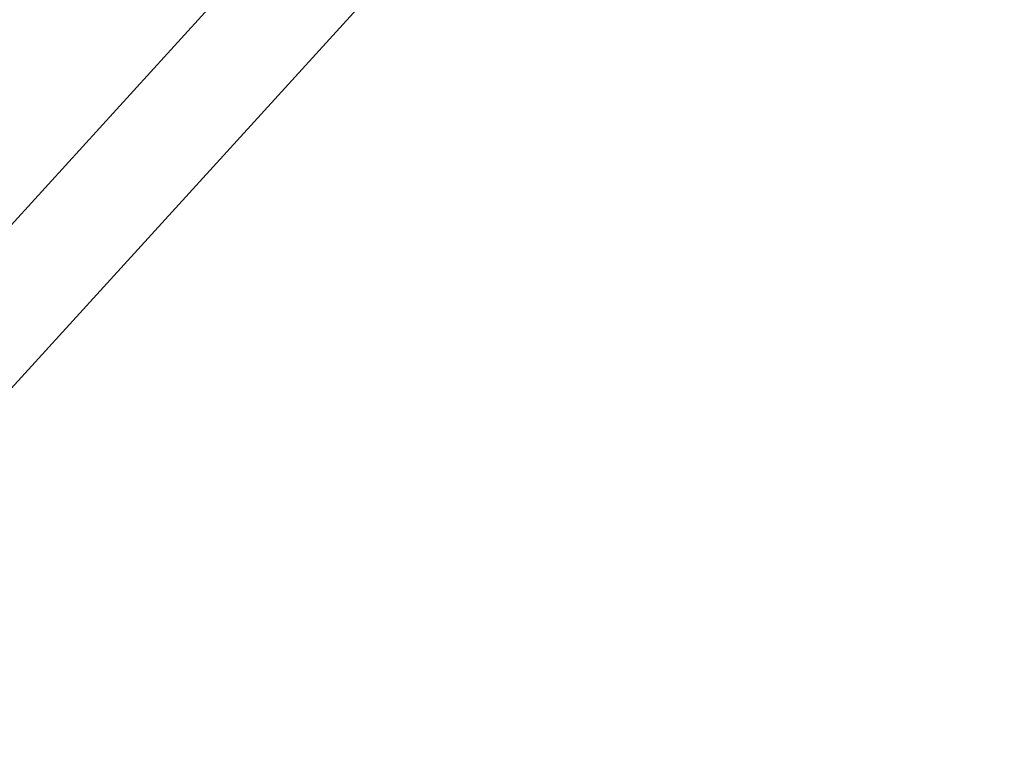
# Model space of a CAD drawing. Header units: millimetres. Extents: x 0 to 420, y 0 to 297.
# Tile 15 of 42: x 154.19 to 164.36, y 97.97 to 105.42. Entities that reach past the tile are written whole.
import ezdxf

# ---------------------------------------------------------------- set-up
doc = ezdxf.new("R2010")
doc.units = ezdxf.units.MM
doc.header["$LTSCALE"] = 23.1
doc.layers.add('COMPONENTS', color=7, linetype='CONTINUOUS')

msp = doc.modelspace()

# ---------------------------------------------------------------- linework, layer by layer
at = {"layer": 'COMPONENTS', "color": 7, "linetype": 'CONTINUOUS'}
msp.add_line((158.48131, 108.11364), (126.60254, 73.10734), dxfattribs=at)
at = {"layer": 'COMPONENTS', "color": 9, "linetype": 'CONTINUOUS'}
msp.add_line((158.48159, 106.42766), (128.04045, 73.00004), dxfattribs=at)
at = {"layer": 'COMPONENTS', "color": 7, "linetype": 'CONTINUOUS'}
for points, knots in [([(163.51307, 112.14126), (163.51318, 111.46698), (163.71768, 110.09815), (164.58537, 108.20591), (165.94207, 106.59894), (167.67613, 105.41004), (169.64649, 104.73671), (171.69297, 104.63856), (173.64333, 105.12806), (174.77717, 105.82954), (175.26843, 106.25317)], [0, 0, 0, 0, 0.1243824, 0.25118708, 0.37941148, 0.50761724, 0.6343721, 0.75868467, 0.88033687, 1, 1, 1, 1]), ([(163.27134, 109.6897), (163.44339, 109.07487), (163.95581, 107.87871), (165.14939, 106.33619), (166.43813, 105.33112), (167.58948, 104.74177), (168.79172, 104.30832), (170.36373, 104.06536), (171.931, 104.24816), (173.09779, 104.64364), (173.91346, 105.05692), (174.65688, 105.5803), (175.09589, 105.9969), (175.29848, 106.21938)], [0, 0, 0, 0, 0.1267368, 0.25494323, 0.38340434, 0.44745252, 0.51110075, 0.63650202, 0.75940559, 0.82012069, 0.8803639, 0.94026983, 1, 1, 1, 1]), ([(177.0871, 107.18385), (176.74114, 106.55731), (175.84441, 105.40262), (174.02372, 104.17183), (171.88632, 103.54295), (169.61743, 103.56507), (167.4051, 104.22994), (165.42863, 105.47963), (163.84856, 107.21029), (163.13831, 108.60714), (162.88848, 109.33437)], [0, 0, 0, 0, 0.11950946, 0.23944202, 0.36128138, 0.48585609, 0.61310321, 0.7421457, 0.87159938, 1, 1, 1, 1]), ([(162.97419, 109.36098), (163.17497, 108.72784), (163.74623, 107.50213), (165.02831, 105.93327), (166.38913, 104.92033), (167.59564, 104.33245), (168.8505, 103.9052), (170.48434, 103.67797), (172.10747, 103.8859), (173.31482, 104.30606), (174.15888, 104.73998), (174.92866, 105.28604), (175.38389, 105.71907), (175.59424, 105.95008)], [0, 0, 0, 0, 0.12699303, 0.2553078, 0.38374743, 0.44774734, 0.51133527, 0.63661919, 0.75944, 0.82012993, 0.88036132, 0.94026574, 1, 1, 1, 1])]:
    msp.add_open_spline(points, degree=3, knots=knots, dxfattribs=at)

doc.saveas('drawing.dxf')
